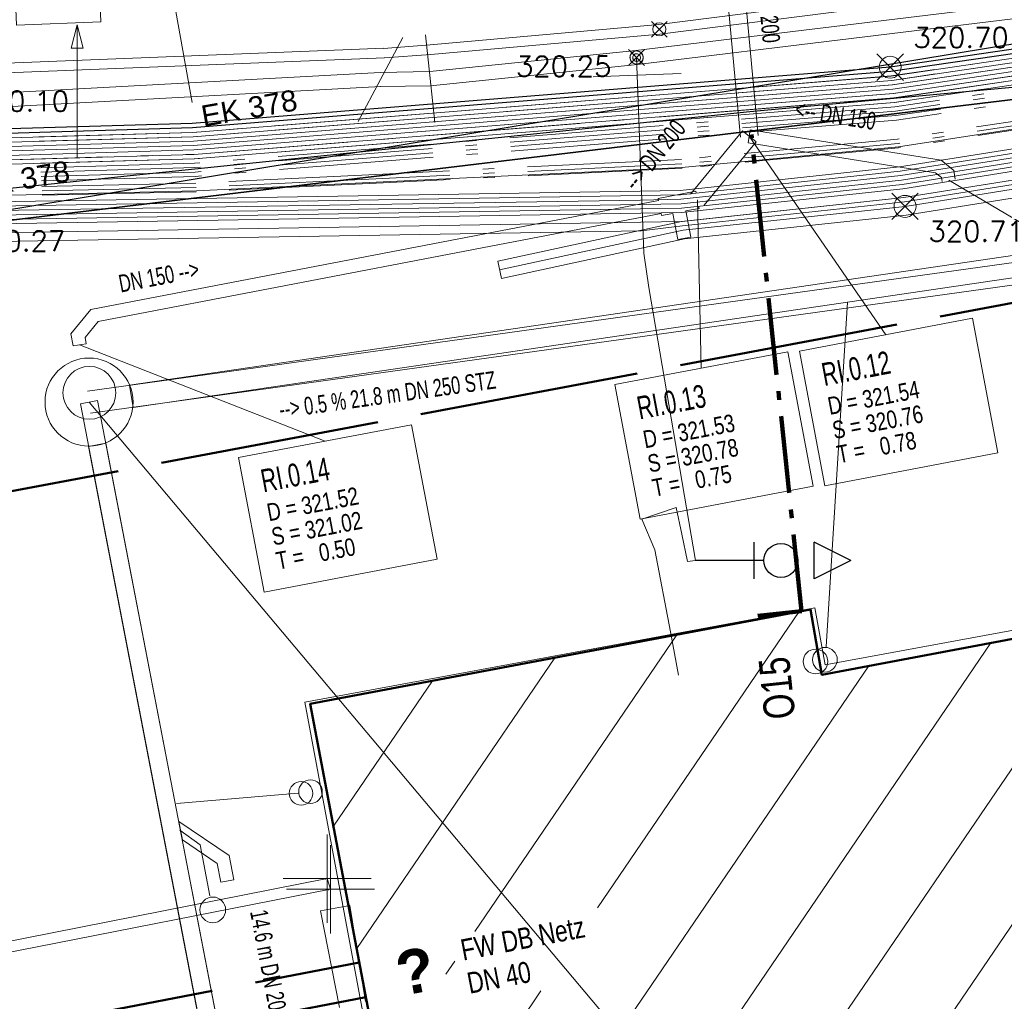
# Model space of a CAD drawing. Extents: x 3503739 to 3504470, y 5375172 to 5375561.
# Tile 124 of 142: x 3504243 to 3504254, y 5375382 to 5375393. Entities that reach past the tile are written whole.
import ezdxf

# ---------------------------------------------------------------- set-up
doc = ezdxf.new("R2010")
doc.units = 0
doc.header["$MEASUREMENT"] = 0
for name, pattern in [('2', [3.4, 1.2, -0.5, 1.2, -0.5]), ('202', [2.64, 1.75, -0.38, 0.13, -0.38]), ('4', [6, 2.5, -0.5, 2.5, -0.5]), ('97', [1.31251, 0.87501, -0.1875, 0.0625, -0.1875])]:
    doc.linetypes.add(name, pattern=pattern)
for name, color, linetype in [('$_LISY_$_TMP', 7, 'Continuous'), ('1WB_LICHT_KSR', 7, 'Continuous'), ('4WB_BESTAND_1_BA', 7, 'Continuous'), ('4WB_DB-KANAL', 7, 'Continuous'), ('4WB_G_LEITUNG', 7, 'Continuous'), ('4WB_KANALDECKEL', 7, 'Continuous'), ('4WB_WV__BERGANG', 7, 'Continuous'), ('4WB_WV_ABZWEIG', 7, 'Continuous'), ('4WB_WV_ARMATUR', 7, 'Continuous'), ('4WB_WV_HYDRANT', 7, 'Continuous'), ('4WB_WV_LEITUNG', 7, 'Continuous'), ('68_BL_KANALPKT', 7, 'Continuous'), ('_4WP_DB_KAB_ABBR', 7, 'Continuous'), ('_4WP_FW_PLANUN', 7, 'Continuous'), ('_4WP_KANALISATIO', 7, 'Continuous'), ('_4WP_KANCAD', 7, 'Continuous'), ('_4WP_KANCAD-T', 7, 'Continuous'), ('_4WP_NEUEGRENZE', 7, 'Continuous'), ('_4WP_SCHNITTF_HR', 7, 'Continuous'), ('_4WP_STADT_SCHAD', 7, 'Continuous'), ('_4WP_STADT_SCHAS', 7, 'Continuous'), ('K_FLURSTUECKE', 7, 'Continuous'), ('K_GEBAEUDE', 7, 'Continuous'), ('PUNKTHOEHENATTDEF', 7, 'Continuous'), ('PUNKTNUMMERNATTDEF', 7, 'Continuous'), ('PUNKTSPEZIFIKATION', 7, 'Continuous'), ('V_ENTWR', 7, 'Continuous'), ('V_FAHRBAHNRAND', 7, 'Continuous'), ('V_GEB_UDE', 7, 'Continuous'), ('V_TREPPE', 7, 'Continuous'), ('X_BHM_FALLROHR', 7, 'Continuous')]:
    doc.layers.add(name, color=color, linetype=linetype)
doc.styles.add('156', font='TXT', dxfattribs={"width": 0.7, "height": 0.2})
doc.styles.add('161', font='TXT', dxfattribs={"width": 0.7, "height": 0.2})
doc.styles.add('162', font='TXT', dxfattribs={"width": 0.7, "height": 0.26})
doc.styles.add('163', font='TXT', dxfattribs={"width": 0.8, "height": 0.2})
doc.styles.add('169', font='TXT', dxfattribs={"width": 0.7, "height": 0.2})
doc.styles.add('349', font='ROMANS', dxfattribs={"height": 0.23})
doc.styles.add('436', font='ARIAL.TTF', dxfattribs={"height": 0.24})
doc.styles.add('439', font='TXT', dxfattribs={"width": 0.8, "height": 0.35})
doc.styles.add('457', font='TXT', dxfattribs={"width": 0.8, "height": 0.24})
doc.styles.add('459', font='ARIALBD.TTF', dxfattribs={"height": 0.5})
doc.styles.add('524', font='ROMANS', dxfattribs={"height": 0.23})

# ---------------------------------------------------------------- blocks, each defined once
blk = doc.blocks.new('_X49')
at = {"color": 252, "linetype": 'Continuous', "lineweight": 20}
for p, q in [((4.695, 0.882), (-1.912, -8.818)), ((-0.258, 0.716), (-2.549, -2.647)), ((3.308, 0.622), (-3.303, -9.084)), ((-1.646, 0.454), (-3.941, -2.915)), ((1.92, 0.361), (-4.229, -8.667)), ((-3.034, 0.193), (-5.283, -3.109)), ((0.533, 0.1), (-4.492, -7.277)), ((-4.422, -0.069), (-5.546, -1.719)), ((-5.81, -0.33), (-5.81, -0.33)), ((-4.17, -3.252), (-4.272, -3.401)), ((-3.19, -3.59), (-4.756, -5.888))]:
    blk.add_line(p, q, dxfattribs=at)
blk = doc.blocks.new('PUNKT')
blk.add_point((0, 0))
at = {"layer": 'PUNKTHOEHENATTDEF', "linetype": 'Continuous', "flags": 1}
blk.add_attdef('PUNKTHOEHE', (1, -0.5), '', height=0.8, dxfattribs=at)
at = {"layer": 'PUNKTNUMMERNATTDEF', "linetype": 'Continuous', "flags": 1}
blk.add_attdef('PUNKTNUMMER', (1, 0.5), '', height=0.8, dxfattribs=at)
at = {"layer": 'PUNKTSPEZIFIKATION', "linetype": 'Continuous', "flags": 1}
blk.add_attdef('PUNKTSPEZIFIKATION', (1, -1.5), '', height=0.8, dxfattribs=at)
blk = doc.blocks.new('2024')
at = {"color": 42, "linetype": 'Continuous', "lineweight": 9}
for p, q in [((0.000302, 0.999644), (0.000302, -1.000356)), ((-0.999698, -0.000356), (1.000302, -0.000356))]:
    blk.add_line(p, q, dxfattribs=at)
blk = doc.blocks.new('0117E_SWX1')
at = {"color": 4, "linetype": 'Continuous', "lineweight": 13}
for points in [[(0, -1, -1), (0, 1)], [(-0.583333, 0, -1), (0.583333, 0)], [(0.583333, 0, -1), (-0.583333, 0)], [(0, 1, -1), (0, -1)]]:
    blk.add_lwpolyline(points, format="xyb", dxfattribs=at)
blk = doc.blocks.new('M_ARMATUR_SCHIEB')
at = {"color": 4, "linetype": 'Continuous', "lineweight": 20}
blk.add_lwpolyline([(0, 1), (0, 0), (0, -1)], dxfattribs=at)
blk = doc.blocks.new('FS_UEBERGANG')
at = {"color": 4, "linetype": 'Continuous', "lineweight": 13}
blk.add_line((-0.577329, -1), (0.577329, 1), dxfattribs=at)
blk = doc.blocks.new('KA_00100')
at = {"color": 4, "linetype": 'Continuous', "lineweight": 30}
for p, q in [((-0.00016, 2.641308), (-0.691349, 1.258928)), ((-0.00016, 2.641308), (0.691031, 1.258928)), ((0.691031, 1.258928), (-0.691349, 1.258928)), ((0, -0.64183), (0.000103, -3.234093)), ((0.691187, -1.015347), (-0.691135, -1.015347))]:
    blk.add_line(p, q, dxfattribs=at)
blk.add_circle((0, 0), 0.641978, dxfattribs=at)
blk = doc.blocks.new('ALG_00093')
at = {"color": 1, "linetype": 'Continuous', "lineweight": 9}
blk.add_lwpolyline([(0, 0), (0.3773, 0.09625), (0.3773, -0.09625), (0, 0)], dxfattribs=at)

msp = doc.modelspace()

# ---------------------------------------------------------------- linework, layer by layer
at = {"layer": '1WB_LICHT_KSR', "color": 190, "linetype": 'Continuous', "lineweight": 30}
for points in [[(3504304.637, 5375403.997), (3504302.587, 5375401.536), (3504301.963, 5375401.278), (3504296.712, 5375400.359), (3504295.865, 5375400.127), (3504292.059, 5375399.648), (3504289.935, 5375399.238), (3504279.759, 5375397.228), (3504271.495, 5375395.728), (3504269.382, 5375395.369), (3504266.926, 5375394.951), (3504264.844, 5375394.598), (3504256.651, 5375393.148), (3504255.841, 5375393.03), (3504252.733, 5375392.577), (3504244.802, 5375391.937), (3504242.074, 5375391.857), (3504235.243, 5375391.457), (3504230.558, 5375390.858), (3504221.932, 5375389.228), (3504217.18, 5375388.497), (3504211.489, 5375387.698), (3504204.101, 5375386.588)], [(3504304.714, 5375403.933), (3504302.648, 5375401.453), (3504301.991, 5375401.181), (3504296.729, 5375400.26), (3504295.859, 5375400.176), (3504292.051, 5375399.697), (3504289.925, 5375399.287), (3504279.75, 5375397.277), (3504271.486, 5375395.777), (3504264.835, 5375394.647), (3504256.642, 5375393.197), (3504252.727, 5375392.627), (3504244.799, 5375391.987), (3504242.072, 5375391.907), (3504235.238, 5375391.507), (3504230.55, 5375390.907), (3504221.923, 5375389.277), (3504217.173, 5375388.547), (3504211.482, 5375387.747), (3504204.093, 5375386.637)]]:
    msp.add_lwpolyline(points, dxfattribs=at)
at = {"layer": '4WB_BESTAND_1_BA', "color": 7, "linetype": 'Continuous', "lineweight": 9}
for p, q in [((3504252.877, 5375392.777), (3504252.577, 5375392.477)), ((3504252.877, 5375392.477), (3504252.577, 5375392.777)), ((3504253.046, 5375391.197), (3504252.746, 5375390.897)), ((3504253.046, 5375390.897), (3504252.746, 5375391.197))]:
    msp.add_line(p, q, dxfattribs=at)
at = {"layer": '4WB_BESTAND_1_BA', "color": 250, "linetype": '202', "lineweight": 20}
for points in [[(3504204.149, 5375386.294), (3504211.531, 5375387.404), (3504217.222, 5375388.197), (3504221.986, 5375388.934), (3504230.606, 5375390.564), (3504235.273, 5375391.157), (3504242.086, 5375391.557), (3504244.82, 5375391.637), (3504252.769, 5375392.277), (3504255.883, 5375392.736), (3504256.705, 5375392.854), (3504264.898, 5375394.304), (3504271.542, 5375395.434), (3504279.82, 5375396.934), (3504289.391, 5375398.825), (3504289.629, 5375398.974), (3504289.737, 5375399.359), (3504289.738, 5375399.59), (3504289.536, 5375400.91), (3504289.749, 5375401.671), (3504289.917, 5375401.907), (3504289.996, 5375402.236), (3504289.827, 5375404.581)], [(3504289.927, 5375404.589), (3504290.097, 5375402.231), (3504290.01, 5375401.865), (3504289.84, 5375401.627), (3504289.638, 5375400.904), (3504289.837, 5375399.605), (3504289.837, 5375399.345), (3504289.725, 5375398.946), (3504289.42, 5375398.678), (3504279.85, 5375396.787), (3504271.566, 5375395.287), (3504264.925, 5375394.157), (3504256.732, 5375392.707), (3504255.904, 5375392.589), (3504252.787, 5375392.127), (3504244.829, 5375391.487), (3504242.092, 5375391.407), (3504235.288, 5375391.007), (3504230.63, 5375390.417), (3504222.013, 5375388.787), (3504217.243, 5375388.047), (3504211.552, 5375387.257), (3504204.173, 5375386.147)], [(3504304.904, 5375403.773), (3504302.803, 5375401.247), (3504302.061, 5375400.941), (3504296.286, 5375399.929), (3504290.005, 5375398.895), (3504279.83, 5375396.885), (3504271.55, 5375395.385), (3504264.907, 5375394.255), (3504256.714, 5375392.805), (3504255.89, 5375392.687), (3504252.775, 5375392.227), (3504244.823, 5375391.587), (3504242.088, 5375391.507), (3504235.278, 5375391.107), (3504230.614, 5375390.515), (3504221.995, 5375388.885), (3504217.229, 5375388.147), (3504211.538, 5375387.355), (3504204.157, 5375386.245)], [(3504304.942, 5375403.741), (3504302.834, 5375401.206), (3504302.075, 5375400.893), (3504296.295, 5375399.88), (3504290.015, 5375398.846), (3504279.84, 5375396.836), (3504271.558, 5375395.336), (3504264.916, 5375394.206), (3504256.723, 5375392.756), (3504255.897, 5375392.638), (3504252.781, 5375392.177), (3504244.826, 5375391.537), (3504242.09, 5375391.457), (3504235.283, 5375391.057), (3504230.622, 5375390.466), (3504222.004, 5375388.836), (3504217.236, 5375388.097), (3504211.545, 5375387.306), (3504204.165, 5375386.196)], [(3504305.018, 5375403.677), (3504302.896, 5375401.124), (3504302.103, 5375400.797), (3504296.313, 5375399.782), (3504290.035, 5375398.748), (3504279.86, 5375396.738), (3504271.574, 5375395.238), (3504264.934, 5375394.108), (3504256.741, 5375392.658), (3504255.911, 5375392.54), (3504252.793, 5375392.077), (3504244.832, 5375391.437), (3504242.094, 5375391.357), (3504235.293, 5375390.957), (3504230.638, 5375390.368), (3504222.022, 5375388.738), (3504217.25, 5375387.997), (3504211.559, 5375387.208), (3504204.181, 5375386.098)], [(3504305.056, 5375403.645), (3504302.927, 5375401.083), (3504302.117, 5375400.749), (3504296.322, 5375399.733), (3504290.045, 5375398.699), (3504279.87, 5375396.689), (3504271.582, 5375395.189), (3504264.943, 5375394.059), (3504256.75, 5375392.609), (3504255.918, 5375392.491), (3504252.799, 5375392.027), (3504244.835, 5375391.387), (3504242.096, 5375391.307), (3504235.298, 5375390.907), (3504230.646, 5375390.319), (3504222.031, 5375388.689), (3504217.257, 5375387.947), (3504211.566, 5375387.159), (3504204.189, 5375386.049)], [(3504305.17, 5375403.549), (3504303.02, 5375400.96), (3504302.159, 5375400.605), (3504296.349, 5375399.586), (3504290.183, 5375398.518), (3504290, 5375398.492), (3504279.474, 5375396.306), (3504271.63, 5375394.91), (3504266.148, 5375393.983), (3504264.986, 5375393.783), (3504256.79, 5375392.349), (3504255.446, 5375392.165), (3504252.816, 5375391.761), (3504250.36, 5375391.53), (3504246.965, 5375391.364), (3504244.842, 5375391.262), (3504242.1, 5375391.2), (3504240.152, 5375391.051), (3504235.329, 5375390.652), (3504230.611, 5375390.04), (3504222.051, 5375388.434), (3504217.298, 5375387.701), (3504211.553, 5375386.904), (3504203.631, 5375385.667)], [(3504289.945, 5375399.189), (3504279.77, 5375397.179), (3504271.502, 5375395.679), (3504264.853, 5375394.549), (3504256.66, 5375393.099), (3504255.848, 5375392.981), (3504252.739, 5375392.527), (3504244.805, 5375391.887), (3504242.076, 5375391.807), (3504235.248, 5375391.407), (3504230.566, 5375390.809), (3504221.941, 5375389.179), (3504217.187, 5375388.447), (3504211.496, 5375387.649), (3504204.109, 5375386.539)], [(3504289.955, 5375399.14), (3504279.78, 5375397.13), (3504271.51, 5375395.63), (3504264.862, 5375394.5), (3504256.669, 5375393.05), (3504255.855, 5375392.932), (3504252.745, 5375392.477), (3504244.808, 5375391.837), (3504242.078, 5375391.757), (3504235.253, 5375391.357), (3504230.574, 5375390.76), (3504221.95, 5375389.13), (3504217.194, 5375388.397), (3504211.503, 5375387.6), (3504204.117, 5375386.49)], [(3504279.465, 5375396.355), (3504271.621, 5375394.959), (3504266.14, 5375394.032), (3504264.977, 5375393.832), (3504256.781, 5375392.398), (3504255.438, 5375392.214), (3504252.81, 5375391.811), (3504250.356, 5375391.58), (3504246.963, 5375391.414), (3504244.84, 5375391.312), (3504242.098, 5375391.25), (3504240.148, 5375391.101), (3504235.324, 5375390.702), (3504230.603, 5375390.089), (3504222.042, 5375388.483), (3504221.738, 5375388.437), (3504217.291, 5375387.751), (3504211.545, 5375386.954), (3504203.624, 5375385.716)], [(3504279.483, 5375396.257), (3504271.639, 5375394.861), (3504266.156, 5375393.934), (3504264.995, 5375393.734), (3504256.799, 5375392.3), (3504255.454, 5375392.116), (3504252.822, 5375391.711), (3504250.364, 5375391.48), (3504246.967, 5375391.314), (3504244.844, 5375391.212), (3504242.102, 5375391.15), (3504240.156, 5375391.001), (3504235.334, 5375390.602), (3504230.619, 5375389.991), (3504222.06, 5375388.385), (3504221.753, 5375388.338), (3504217.305, 5375387.652), (3504211.56, 5375386.855), (3504203.637, 5375385.617)]]:
    msp.add_lwpolyline(points, dxfattribs=at)
at = {"layer": '4WB_BESTAND_1_BA', "color": 116, "linetype": 'Continuous', "lineweight": 9}
for points in [[(3504204.109, 5375386.54), (3504211.496, 5375387.65), (3504217.186, 5375388.446), (3504221.942, 5375389.18), (3504230.566, 5375390.81), (3504235.249, 5375391.407), (3504242.076, 5375391.807), (3504244.806, 5375391.887), (3504252.74, 5375392.526), (3504255.848, 5375392.982), (3504256.662, 5375393.1), (3504264.854, 5375394.55), (3504271.501, 5375395.679), (3504279.771, 5375397.179), (3504289.947, 5375399.189), (3504296.233, 5375400.224), (3504301.977, 5375401.23), (3504302.618, 5375401.495), (3504304.675, 5375403.965)], [(3504204.117, 5375386.491), (3504211.503, 5375387.601), (3504217.193, 5375388.396), (3504221.951, 5375389.131), (3504230.574, 5375390.761), (3504235.254, 5375391.357), (3504242.078, 5375391.757), (3504244.809, 5375391.837), (3504252.746, 5375392.476), (3504255.855, 5375392.933), (3504256.671, 5375393.051), (3504264.863, 5375394.501), (3504271.509, 5375395.63), (3504279.781, 5375397.13), (3504289.957, 5375399.14), (3504296.242, 5375400.175), (3504301.991, 5375401.182), (3504302.649, 5375401.454), (3504304.713, 5375403.933)], [(3504204.125, 5375386.442), (3504211.51, 5375387.552), (3504217.2, 5375388.346), (3504221.96, 5375389.082), (3504230.582, 5375390.712), (3504235.259, 5375391.307), (3504242.08, 5375391.707), (3504244.812, 5375391.787), (3504252.752, 5375392.426), (3504255.862, 5375392.884), (3504256.68, 5375393.002), (3504264.872, 5375394.452), (3504271.517, 5375395.581), (3504279.791, 5375397.081), (3504289.967, 5375399.091), (3504296.251, 5375400.126), (3504302.005, 5375401.134), (3504302.68, 5375401.413), (3504304.751, 5375403.901)], [(3504304.829, 5375403.837), (3504302.74, 5375401.329), (3504302.033, 5375401.036), (3504296.267, 5375400.026), (3504289.983, 5375398.993), (3504279.809, 5375396.983), (3504271.535, 5375395.483), (3504264.888, 5375394.352), (3504256.694, 5375392.902), (3504255.876, 5375392.784), (3504252.762, 5375392.328), (3504244.816, 5375391.687), (3504242.084, 5375391.607), (3504235.267, 5375391.207), (3504230.598, 5375390.612), (3504221.976, 5375388.982), (3504217.216, 5375388.248), (3504211.524, 5375387.452), (3504204.141, 5375386.342)], [(3504304.867, 5375403.805), (3504302.771, 5375401.288), (3504302.047, 5375400.988), (3504296.276, 5375399.977), (3504289.993, 5375398.944), (3504279.819, 5375396.934), (3504271.543, 5375395.434), (3504264.897, 5375394.303), (3504256.703, 5375392.853), (3504255.883, 5375392.735), (3504252.768, 5375392.278), (3504244.819, 5375391.637), (3504242.086, 5375391.557), (3504235.272, 5375391.157), (3504230.606, 5375390.563), (3504221.985, 5375388.933), (3504217.223, 5375388.198), (3504211.531, 5375387.403), (3504204.149, 5375386.293)], [(3504304.905, 5375403.773), (3504302.802, 5375401.247), (3504302.061, 5375400.94), (3504296.285, 5375399.928), (3504290.003, 5375398.895), (3504279.829, 5375396.885), (3504271.551, 5375395.385), (3504264.906, 5375394.254), (3504256.712, 5375392.804), (3504255.89, 5375392.686), (3504252.774, 5375392.228), (3504244.822, 5375391.587), (3504242.088, 5375391.507), (3504235.277, 5375391.107), (3504230.614, 5375390.514), (3504221.994, 5375388.884), (3504217.23, 5375388.148), (3504211.538, 5375387.354), (3504204.157, 5375386.244)], [(3504304.184, 5375399.98), (3504303.52, 5375399.632), (3504296.505, 5375398.289), (3504291.932, 5375397.389), (3504290.122, 5375397.129), (3504279.257, 5375395.409), (3504272.349, 5375394.238), (3504266.279, 5375393.218), (3504256.168, 5375391.468), (3504252.909, 5375390.948), (3504250.39, 5375390.678), (3504248.311, 5375390.229), (3504248.269, 5375390.425), (3504250.358, 5375390.876), (3504252.883, 5375391.146), (3504256.136, 5375391.666), (3504266.245, 5375393.416), (3504272.315, 5375394.436), (3504279.225, 5375395.607), (3504290.092, 5375397.327), (3504291.898, 5375397.587), (3504296.467, 5375398.485), (3504303.454, 5375399.822), (3504304.048, 5375400.134)]]:
    msp.add_lwpolyline(points, dxfattribs=at)
at = {"layer": '4WB_BESTAND_1_BA', "color": 251, "linetype": 'Continuous', "lineweight": 9}
for points in [[(3504304.752, 5375403.901), (3504302.679, 5375401.412), (3504302.005, 5375401.133), (3504296.25, 5375400.125), (3504289.965, 5375399.091), (3504279.79, 5375397.081), (3504271.518, 5375395.581), (3504264.871, 5375394.451), (3504256.678, 5375393.001), (3504255.862, 5375392.883), (3504252.751, 5375392.427), (3504244.811, 5375391.787), (3504242.08, 5375391.707), (3504235.258, 5375391.307), (3504230.582, 5375390.711), (3504221.959, 5375389.081), (3504217.201, 5375388.347), (3504211.51, 5375387.551), (3504204.125, 5375386.441)], [(3504304.79, 5375403.869), (3504302.71, 5375401.371), (3504302.019, 5375401.085), (3504296.259, 5375400.076), (3504289.975, 5375399.042), (3504279.8, 5375397.032), (3504271.526, 5375395.532), (3504264.88, 5375394.402), (3504256.687, 5375392.952), (3504255.869, 5375392.834), (3504252.757, 5375392.377), (3504244.814, 5375391.737), (3504242.082, 5375391.657), (3504235.263, 5375391.257), (3504230.59, 5375390.662), (3504221.968, 5375389.032), (3504217.208, 5375388.297), (3504211.517, 5375387.502), (3504204.133, 5375386.392)], [(3504204.141, 5375386.343), (3504211.524, 5375387.453), (3504217.215, 5375388.247), (3504221.977, 5375388.983), (3504230.598, 5375390.613), (3504235.268, 5375391.207), (3504242.084, 5375391.607), (3504244.817, 5375391.687), (3504252.763, 5375392.327), (3504255.876, 5375392.785), (3504256.696, 5375392.903), (3504264.889, 5375394.353), (3504271.534, 5375395.483), (3504279.81, 5375396.983), (3504289.985, 5375398.993), (3504296.268, 5375400.027), (3504302.033, 5375401.037), (3504302.741, 5375401.33), (3504304.828, 5375403.837)], [(3504304.116, 5375400.057), (3504303.487, 5375399.727), (3504296.486, 5375398.387), (3504291.915, 5375397.488), (3504290.107, 5375397.228), (3504279.241, 5375395.508), (3504272.332, 5375394.337), (3504266.262, 5375393.317), (3504256.152, 5375391.567), (3504252.896, 5375391.047), (3504250.374, 5375390.777), (3504248.29, 5375390.327)]]:
    msp.add_lwpolyline(points, dxfattribs=at)
at = {"layer": '4WB_BESTAND_1_BA', "color": 7, "linetype": 'Continuous', "lineweight": 9}
for points in [[(3504305.52, 5375403.082), (3504303.708, 5375400.525), (3504303.144, 5375399.713), (3504296.478, 5375398.436), (3504291.909, 5375397.537), (3504290.1, 5375397.277), (3504279.233, 5375395.557), (3504272.324, 5375394.386), (3504266.254, 5375393.366), (3504256.143, 5375391.616), (3504255.549, 5375391.521), (3504252.889, 5375391.097), (3504250.369, 5375390.827), (3504249.897, 5375390.769), (3504241.898, 5375390.637), (3504235.849, 5375390.007), (3504230.647, 5375389.317), (3504222.152, 5375387.737), (3504217.401, 5375387.007), (3504211.61, 5375386.207), (3504204.326, 5375384.997)], [(3504305.187, 5375402.786), (3504303.626, 5375400.583), (3504303.031, 5375399.742), (3504296.468, 5375398.485), (3504291.901, 5375397.586), (3504290.093, 5375397.326), (3504279.225, 5375395.606), (3504272.316, 5375394.435), (3504266.246, 5375393.415), (3504256.134, 5375391.665), (3504255.541, 5375391.57), (3504252.882, 5375391.147), (3504250.364, 5375390.877), (3504249.895, 5375390.869), (3504241.892, 5375390.737), (3504235.837, 5375390.106), (3504230.631, 5375389.416), (3504222.134, 5375387.835), (3504217.387, 5375387.106), (3504211.595, 5375386.306), (3504204.305, 5375385.095)], [(3504199.491, 5375383.728), (3504199.697, 5375383.753), (3504201.322, 5375384), (3504201.83, 5375384.186), (3504202.9, 5375385.011), (3504203.51, 5375385.326), (3504204.249, 5375385.439), (3504211.54, 5375386.65), (3504217.338, 5375387.455), (3504222.071, 5375388.178), (3504230.575, 5375389.76), (3504235.795, 5375390.455), (3504241.871, 5375391.087), (3504249.888, 5375391.219), (3504250.343, 5375391.227), (3504252.834, 5375391.496), (3504255.485, 5375391.914), (3504256.072, 5375392.009), (3504266.189, 5375393.759), (3504272.259, 5375394.779), (3504278.59, 5375395.87), (3504290.084, 5375397.802), (3504290.103, 5375397.804)], [(3504290.109, 5375397.754), (3504290.091, 5375397.752), (3504278.598, 5375395.821), (3504272.267, 5375394.73), (3504266.197, 5375393.71), (3504256.081, 5375391.96), (3504255.493, 5375391.865), (3504252.841, 5375391.446), (3504250.346, 5375391.177), (3504249.889, 5375391.169), (3504241.874, 5375391.037), (3504235.801, 5375390.405), (3504230.583, 5375389.711), (3504222.08, 5375388.129), (3504217.345, 5375387.405), (3504211.548, 5375386.601), (3504204.257, 5375385.39), (3504203.526, 5375385.278), (3504202.927, 5375384.969), (3504201.854, 5375384.142), (3504201.335, 5375383.951), (3504199.704, 5375383.703), (3504199.497, 5375383.678)], [(3504199.503, 5375383.628), (3504199.711, 5375383.653), (3504201.348, 5375383.902), (3504201.878, 5375384.098), (3504202.954, 5375384.927), (3504203.542, 5375385.23), (3504204.265, 5375385.341), (3504211.556, 5375386.552), (3504217.352, 5375387.355), (3504222.089, 5375388.08), (3504230.591, 5375389.662), (3504235.807, 5375390.355), (3504241.877, 5375390.987), (3504249.89, 5375391.119), (3504250.349, 5375391.127), (3504252.848, 5375391.396), (3504255.501, 5375391.816), (3504256.09, 5375391.911), (3504266.205, 5375393.661), (3504272.275, 5375394.681), (3504278.606, 5375395.772), (3504290.098, 5375397.702), (3504290.115, 5375397.704)], [(3504199.509, 5375383.578), (3504199.718, 5375383.603), (3504201.361, 5375383.853), (3504201.903, 5375384.054), (3504202.981, 5375384.885), (3504203.558, 5375385.182), (3504204.273, 5375385.292), (3504211.564, 5375386.503), (3504217.359, 5375387.305), (3504222.098, 5375388.031), (3504230.599, 5375389.613), (3504235.813, 5375390.305), (3504241.88, 5375390.937), (3504249.891, 5375391.069), (3504250.352, 5375391.077), (3504252.855, 5375391.346), (3504255.509, 5375391.767), (3504256.099, 5375391.862), (3504266.213, 5375393.612), (3504272.283, 5375394.632), (3504278.614, 5375395.723), (3504290.105, 5375397.652), (3504290.121, 5375397.654)], [(3504290.127, 5375397.604), (3504290.112, 5375397.603), (3504278.622, 5375395.674), (3504272.291, 5375394.583), (3504266.221, 5375393.563), (3504256.108, 5375391.813), (3504255.517, 5375391.718), (3504252.862, 5375391.296), (3504250.355, 5375391.027), (3504249.892, 5375391.019), (3504241.883, 5375390.887), (3504235.819, 5375390.255), (3504230.607, 5375389.564), (3504222.107, 5375387.982), (3504217.366, 5375387.255), (3504211.572, 5375386.454), (3504204.281, 5375385.243), (3504203.574, 5375385.134), (3504203.008, 5375384.843), (3504201.928, 5375384.01), (3504201.374, 5375383.804), (3504199.725, 5375383.553), (3504199.515, 5375383.528)], [(3504290.13, 5375397.554), (3504290.118, 5375397.553), (3504278.63, 5375395.625), (3504272.299, 5375394.534), (3504266.229, 5375393.514), (3504256.117, 5375391.764), (3504255.525, 5375391.669), (3504252.869, 5375391.246), (3504250.358, 5375390.977), (3504249.893, 5375390.969), (3504241.886, 5375390.837), (3504235.825, 5375390.205), (3504230.615, 5375389.515), (3504222.116, 5375387.933), (3504217.373, 5375387.205), (3504211.58, 5375386.405), (3504204.289, 5375385.194), (3504203.59, 5375385.086), (3504203.035, 5375384.801), (3504201.953, 5375383.966), (3504201.387, 5375383.755), (3504199.732, 5375383.503), (3504199.521, 5375383.478)]]:
    msp.add_lwpolyline(points, dxfattribs=at)
at = {"layer": '4WB_BESTAND_1_BA', "color": 35, "linetype": 'Continuous', "lineweight": 9}
msp.add_lwpolyline([(3504279.481, 5375396.266), (3504271.636, 5375394.87), (3504266.153, 5375393.943), (3504264.992, 5375393.743), (3504256.797, 5375392.31), (3504255.453, 5375392.126), (3504252.82, 5375391.721), (3504250.362, 5375391.49), (3504246.967, 5375391.324), (3504244.845, 5375391.222), (3504242.102, 5375391.16), (3504240.156, 5375391.011), (3504235.333, 5375390.612), (3504230.617, 5375390.001), (3504222.057, 5375388.394), (3504221.751, 5375388.348), (3504217.304, 5375387.662), (3504211.559, 5375386.865), (3504203.637, 5375385.627)], dxfattribs=at)
at = {"layer": '4WB_BESTAND_1_BA', "color": 7, "linetype": 'Continuous', "lineweight": 9}
for centre in [(3504252.727, 5375392.627), (3504252.896, 5375391.047)]:
    msp.add_circle(centre, 0.125, dxfattribs=at)
at = {"layer": '4WB_DB-KANAL', "color": 7, "linetype": 'Continuous', "lineweight": 20}
for p, q in [((3504244.085, 5375389.017), (3504264.635, 5375392.035)), ((3504244.126, 5375388.765), (3504264.66, 5375391.785)), ((3504251.998, 5375386.045), (3504252.244, 5375389.959)), ((3504243.62, 5375388.322), (3504246.197, 5375374.942)), ((3504243.816, 5375388.36), (3504246.397, 5375374.975)), ((3504246.003, 5375384.386), (3504244.621, 5375384.269))]:
    msp.add_line(p, q, dxfattribs=at)
at = {"layer": '4WB_DB-KANAL', "color": 7, "linetype": 'Continuous', "lineweight": 9}
for p, q in [((3504244.085, 5375389.017), (3504244.126, 5375388.765)), ((3504243.62, 5375388.322), (3504243.816, 5375388.36))]:
    msp.add_line(p, q, dxfattribs=at)
at = {"layer": '4WB_DB-KANAL', "color": 7, "linetype": 'Continuous', "lineweight": 20}
msp.add_lwpolyline([(3504245, 5375383.22), (3504244.887, 5375383.799), (3504244.658, 5375383.965)], dxfattribs=at)
for centre, radius in [((3504243.626, 5375388.825), 0.5), ((3504251.986, 5375385.9), 0.14), ((3504246.142, 5375384.403), 0.134), ((3504245.032, 5375383.06), 0.146)]:
    msp.add_circle(centre, radius, dxfattribs=at)
at = {"layer": '4WB_G_LEITUNG', "color": 5, "linetype": 'Continuous', "lineweight": 9}
for p, q in [((3504250.195, 5375393.147), (3504250.015, 5375392.967)), ((3504250.195, 5375392.967), (3504250.015, 5375393.147))]:
    msp.add_line(p, q, dxfattribs=at)
at = {"layer": '4WB_G_LEITUNG', "color": 6, "linetype": 'Continuous', "lineweight": 20}
for points in [[(3504324.972, 5375409.211), (3504314.074, 5375407.731), (3504313.048, 5375407.651), (3504306.278, 5375407.24), (3504301.629, 5375402.288), (3504294.509, 5375401.021), (3504291.857, 5375400.44), (3504289.834, 5375400.021), (3504277.978, 5375397.671), (3504273.855, 5375397.081), (3504261.981, 5375394.991), (3504254.646, 5375393.691), (3504250.1, 5375393.111), (3504247.5, 5375392.881), (3504246.972, 5375392.841)], [(3504324.987, 5375409.102), (3504314.085, 5375407.622), (3504313.055, 5375407.542), (3504306.329, 5375407.133), (3504301.684, 5375402.186), (3504294.53, 5375400.913), (3504291.88, 5375400.333), (3504289.856, 5375399.913), (3504277.997, 5375397.562), (3504273.872, 5375396.972), (3504262, 5375394.882), (3504254.663, 5375393.582), (3504250.111, 5375393.002), (3504247.509, 5375392.772), (3504246.981, 5375392.732)], [(3504246.974, 5375392.842), (3504246.699, 5375392.832), (3504242.119, 5375392.652), (3504234.771, 5375392.232), (3504230.382, 5375391.911), (3504223.206, 5375390.27), (3504222.992, 5375390.221), (3504211.033, 5375388.771), (3504204.936, 5375387.641), (3504199.237, 5375386.48), (3504187.555, 5375384.021), (3504175.855, 5375381.951), (3504164.039, 5375379.701), (3504152.23, 5375377.371), (3504140.423, 5375375.161), (3504134.932, 5375373.991), (3504133.701, 5375373.851), (3504132.546, 5375373.671), (3504120.984, 5375371.601), (3504109.253, 5375369.351), (3504103.161, 5375368.172), (3504097.397, 5375368.821), (3504085.494, 5375370.661)], [(3504085.477, 5375370.552), (3504097.382, 5375368.712), (3504103.166, 5375368.061), (3504109.274, 5375369.243), (3504121.004, 5375371.493), (3504132.565, 5375373.562), (3504133.716, 5375373.742), (3504134.949, 5375373.882), (3504140.444, 5375375.053), (3504152.251, 5375377.263), (3504164.06, 5375379.593), (3504175.875, 5375381.843), (3504187.576, 5375383.913), (3504199.26, 5375386.373), (3504204.957, 5375387.533), (3504211.05, 5375388.662), (3504223.011, 5375390.112), (3504223.231, 5375390.163), (3504230.399, 5375391.802), (3504234.778, 5375392.122), (3504242.124, 5375392.542), (3504246.704, 5375392.722), (3504246.978, 5375392.732)]]:
    msp.add_lwpolyline(points, dxfattribs=at)
at = {"layer": '4WB_G_LEITUNG', "color": 5, "linetype": 'Continuous', "lineweight": 9}
msp.add_circle((3504250.105, 5375393.057), 0.075, dxfattribs=at)
at = {"layer": '4WB_KANALDECKEL', "color": 7, "linetype": 'Continuous', "lineweight": 9}
msp.add_circle((3504243.63, 5375388.93), 0.3, dxfattribs=at)
at = {"layer": '4WB_WV_LEITUNG', "color": 5, "linetype": 'Continuous', "lineweight": 9}
for p, q in [((3504249.936, 5375392.827), (3504249.756, 5375392.647)), ((3504249.936, 5375392.647), (3504249.756, 5375392.827))]:
    msp.add_line(p, q, dxfattribs=at)
at = {"layer": '4WB_WV_LEITUNG', "color": 4, "linetype": 'Continuous', "lineweight": 20}
for points in [[(3504325.121, 5375408.326), (3504323.135, 5375408.186), (3504313.67, 5375407.373), (3504312.907, 5375407.306), (3504306.344, 5375406.864), (3504301.887, 5375402.05), (3504294.919, 5375400.725), (3504290.169, 5375399.815), (3504289.942, 5375399.77), (3504278.19, 5375397.416), (3504273.552, 5375396.756), (3504261.722, 5375394.565), (3504254.688, 5375393.406), (3504249.838, 5375392.816), (3504247.497, 5375392.577), (3504246.935, 5375392.567)], [(3504325.132, 5375408.167), (3504323.148, 5375408.027), (3504313.683, 5375407.214), (3504312.92, 5375407.147), (3504306.419, 5375406.709), (3504301.968, 5375401.903), (3504294.949, 5375400.568), (3504290.2, 5375399.658), (3504289.973, 5375399.613), (3504278.217, 5375397.258), (3504273.577, 5375396.598), (3504261.749, 5375394.408), (3504254.711, 5375393.247), (3504249.855, 5375392.657), (3504247.506, 5375392.417), (3504246.938, 5375392.407)], [(3504249.846, 5375392.737), (3504249.853, 5375392.537), (3504249.929, 5375390.517), (3504249.984, 5375390.127), (3504250.515, 5375387.027), (3504250.424, 5375387.014), (3504250.359, 5375387.327), (3504250.297, 5375387.627), (3504249.907, 5375387.497), (3504250.055, 5375387.147), (3504250.23, 5375386.216), (3504250.323, 5375385.724)], [(3504246.932, 5375392.567), (3504242.11, 5375392.307), (3504234.963, 5375391.956), (3504230.461, 5375391.626), (3504223.287, 5375390.015), (3504222.861, 5375389.959), (3504211.316, 5375388.436), (3504205.668, 5375387.415), (3504205.21, 5375387.296), (3504204.664, 5375387.154)], [(3504246.941, 5375392.407), (3504242.119, 5375392.147), (3504234.972, 5375391.797), (3504230.484, 5375391.467), (3504223.315, 5375389.858), (3504222.882, 5375389.8), (3504211.341, 5375388.278), (3504205.703, 5375387.258), (3504205.251, 5375387.141), (3504204.705, 5375386.999)]]:
    msp.add_lwpolyline(points, dxfattribs=at)
at = {"layer": '4WB_WV_LEITUNG', "color": 7, "linetype": 'Continuous', "lineweight": 9}
for points in [[(3504249.855, 5375392.662, -1.003285), (3504249.838, 5375392.811), (3504249.838, 5375392.811, -1.003285), (3504249.855, 5375392.662)], [(3504249.855, 5375392.662, -1.003285), (3504249.838, 5375392.811)], [(3504249.803, 5375392.732, -1.004485), (3504249.89, 5375392.741), (3504249.89, 5375392.741, -1.004485), (3504249.803, 5375392.732)], [(3504249.803, 5375392.732, -1.004485), (3504249.89, 5375392.741)], [(3504249.838, 5375392.811, -1.003285), (3504249.855, 5375392.662)], [(3504249.89, 5375392.741, -1.004485), (3504249.803, 5375392.732)]]:
    msp.add_lwpolyline(points, format="xyb", dxfattribs=at)
at = {"layer": '4WB_WV_LEITUNG', "color": 5, "linetype": 'Continuous', "lineweight": 9}
msp.add_circle((3504249.846, 5375392.737), 0.075, dxfattribs=at)
at = {"layer": '_4WP_DB_KAB_ABBR', "color": 30, "linetype": 'Continuous', "lineweight": 30}
msp.add_lwpolyline([(3504420.495, 5375403.732), (3504413.655, 5375409.988), (3504406.374, 5375416.834), (3504397.001, 5375418.41), (3504393.783, 5375418.578), (3504390.83, 5375418.449), (3504388.983, 5375418.2), (3504379.708, 5375416.47), (3504376.134, 5375415.794), (3504359.728, 5375412.447), (3504332.005, 5375407.355), (3504301.486, 5375401.403), (3504264.232, 5375394.56), (3504239.291, 5375390.439), (3504216.767, 5375386.186), (3504199.66, 5375382.96), (3504171.801, 5375377.8)], dxfattribs=at)
at = {"layer": '_4WP_FW_PLANUN', "color": 40, "linetype": '2', "lineweight": 50}
for points in [[(3504246.695, 5375382.463), (3504242.6, 5375381.675), (3504241.841, 5375385.615), (3504231.23, 5375383.571)], [(3504246.77, 5375382.071), (3504242.283, 5375381.206), (3504241.524, 5375385.146), (3504231.306, 5375383.178)]]:
    msp.add_lwpolyline(points, dxfattribs=at)
at = {"layer": '_4WP_KANALISATIO', "color": 7, "linetype": 'Continuous', "lineweight": 9}
for p, q in [((3504244.686, 5375383.856), (3504244.645, 5375384.064)), ((3504245.272, 5375383.403), (3504245.124, 5375383.374))]:
    msp.add_line(p, q, dxfattribs=at)
at = {"layer": '_4WP_KANALISATIO', "color": 1, "linetype": 'Continuous', "lineweight": 13}
for points in [[(3504244.645, 5375384.064), (3504245.219, 5375383.676), (3504245.272, 5375383.403)], [(3504244.686, 5375383.856), (3504245.083, 5375383.587), (3504245.124, 5375383.374)]]:
    msp.add_lwpolyline(points, dxfattribs=at)
at = {"layer": '_4WP_KANCAD', "color": 1, "linetype": 'Continuous', "lineweight": 13}
for p, q in [((3504250.258, 5375390.967), (3504250.315, 5375390.669)), ((3504250.406, 5375390.995), (3504250.463, 5375390.697))]:
    msp.add_line(p, q, dxfattribs=at)
for points in [[(3504251.226, 5375391.852), (3504251.046, 5375393.808), (3504250.846, 5375393.79), (3504251.026, 5375391.834)], [(3504250.614, 5375391.059), (3504251.203, 5375391.78), (3504251.049, 5375391.906), (3504250.46, 5375391.185)], [(3504253.318, 5375391.33), (3504253.311, 5375391.373), (3504253.311, 5375391.373), (3504253.242, 5375391.429), (3504253.242, 5375391.429), (3504251.114, 5375391.769), (3504251.138, 5375391.917), (3504253.306, 5375391.571), (3504253.306, 5375391.571), (3504253.449, 5375391.453), (3504253.449, 5375391.453), (3504253.466, 5375391.356)], [(3504253.466, 5375391.356), (3504253.449, 5375391.453), (3504253.306, 5375391.571), (3504251.138, 5375391.917)], [(3504253.318, 5375391.33), (3504253.311, 5375391.373), (3504253.242, 5375391.429), (3504251.114, 5375391.769)], [(3504250.523, 5375391.196), (3504250.518, 5375391.22), (3504250.091, 5375391.138), (3504250.095, 5375391.114), (3504243.647, 5375389.877), (3504243.421, 5375389.599), (3504243.445, 5375389.462)], [(3504250.551, 5375391.048), (3504250.556, 5375391.024), (3504250.406, 5375390.995), (3504250.463, 5375390.697), (3504250.315, 5375390.669), (3504250.258, 5375390.967), (3504250.128, 5375390.942), (3504250.124, 5375390.966), (3504243.729, 5375389.739), (3504243.729, 5375389.739), (3504243.581, 5375389.557), (3504243.581, 5375389.557), (3504243.593, 5375389.488), (3504243.445, 5375389.462), (3504243.421, 5375389.599), (3504243.421, 5375389.599), (3504243.647, 5375389.877), (3504243.647, 5375389.877), (3504250.095, 5375391.114), (3504250.091, 5375391.138), (3504250.518, 5375391.22), (3504250.523, 5375391.196)], [(3504250.551, 5375391.048), (3504250.556, 5375391.024), (3504250.406, 5375390.995), (3504250.463, 5375390.697), (3504250.315, 5375390.669), (3504250.258, 5375390.967), (3504250.128, 5375390.942), (3504250.124, 5375390.966), (3504243.729, 5375389.739), (3504243.581, 5375389.557), (3504243.593, 5375389.488)]]:
    msp.add_lwpolyline(points, dxfattribs=at)
at = {"layer": '_4WP_KANCAD', "color": 7, "linetype": 'Continuous', "lineweight": 13}
for points in [[(3504243.643, 5375388.701), (3504264.903, 5375391.652), (3504264.869, 5375391.9), (3504243.609, 5375388.949)], [(3504246.489, 5375374.499), (3504243.724, 5375388.844), (3504243.528, 5375388.806), (3504246.293, 5375374.461)]]:
    msp.add_lwpolyline(points, dxfattribs=at)
at = {"layer": '_4WP_KANCAD-T', "color": 1, "linetype": 'Continuous', "lineweight": 20}
for p, q in [((3504251.126, 5375391.843), (3504252.678, 5375389.59)), ((3504253.392, 5375391.343), (3504255.079, 5375390.353)), ((3504250.537, 5375391.122), (3504250.58, 5375389.21)), ((3504243.519, 5375389.475), (3504246.307, 5375388.382))]:
    msp.add_line(p, q, dxfattribs=at)
at = {"layer": '_4WP_KANCAD-T', "color": 7, "linetype": 'Continuous', "lineweight": 20}
msp.add_line((3504243.626, 5375388.825), (3504250.086, 5375381.149), dxfattribs=at)
at = {"layer": '_4WP_KANCAD-T', "color": 7, "linetype": 'Continuous', "lineweight": 13}
for points in [[(3504251.696, 5375389.403), (3504253.661, 5375389.776), (3504253.95, 5375388.249), (3504251.985, 5375387.876), (3504251.696, 5375389.403)], [(3504249.598, 5375389.023), (3504251.563, 5375389.396), (3504251.852, 5375387.869), (3504249.887, 5375387.496), (3504249.598, 5375389.023)], [(3504245.325, 5375388.195), (3504247.29, 5375388.568), (3504247.579, 5375387.041), (3504245.614, 5375386.668), (3504245.325, 5375388.195)]]:
    msp.add_lwpolyline(points, dxfattribs=at)
at = {"layer": '_4WP_KANCAD-T', "color": 1, "linetype": 'Continuous', "lineweight": 20}
for points in [[(3504251.696, 5375389.403), (3504253.661, 5375389.776), (3504253.95, 5375388.249), (3504251.985, 5375387.876), (3504251.696, 5375389.403)], [(3504249.598, 5375389.023), (3504251.563, 5375389.396), (3504251.852, 5375387.869), (3504249.887, 5375387.496), (3504249.598, 5375389.023)], [(3504245.325, 5375388.195), (3504247.29, 5375388.568), (3504247.579, 5375387.041), (3504245.614, 5375386.668), (3504245.325, 5375388.195)]]:
    msp.add_lwpolyline(points, dxfattribs=at)
at = {"layer": '_4WP_NEUEGRENZE', "color": 7, "linetype": '4', "lineweight": 50}
msp.add_lwpolyline([(3504100.614, 5375362.972), (3504146.062, 5375371.536), (3504145.468, 5375374.709), (3504168.883, 5375379.145), (3504169.469, 5375376.032), (3504232.869, 5375388.699), (3504233.364, 5375386.05), (3504241.5, 5375387.58), (3504267.489, 5375392.467), (3504286.796, 5375396.097), (3504304.757, 5375399.475), (3504315.022, 5375401.405)], dxfattribs=at)
at = {"layer": '_4WP_SCHNITTF_HR', "color": 92, "linetype": '97', "lineweight": 100}
for p, q in [((3504251.72, 5375386.451), (3504251.15, 5375391.862)), ((3504251.222, 5375386.399), (3504251.72, 5375386.451))]:
    msp.add_line(p, q, dxfattribs=at)
at = {"layer": '_4WP_STADT_SCHAD', "color": 1, "linetype": 'Continuous', "lineweight": 13}
msp.add_line((3504243.491, 5375393.107), (3504243.491, 5375391.598), dxfattribs=at)
at = {"layer": '_4WP_STADT_SCHAD', "color": 7, "linetype": 'Continuous', "lineweight": 20}
msp.add_lwpolyline([(3504242.78, 5375393.663), (3504242.802, 5375393.104), (3504243.761, 5375393.141), (3504243.739, 5375393.701), (3504242.78, 5375393.663)], dxfattribs=at)
at = {"layer": '_4WP_STADT_SCHAS', "color": 1, "linetype": 'Continuous', "lineweight": 13}
msp.add_line((3504244.5, 5375393.892), (3504244.797, 5375392.227), dxfattribs=at)
at = {"layer": 'K_FLURSTUECKE', "color": 252, "linetype": 'Continuous', "lineweight": 30}
for p, q in [((3504257.421, 5375392.658), (3504241.009, 5375390.682)), ((3504241.009, 5375390.682), (3504257.421, 5375392.658)), ((3504257.421, 5375392.658), (3504241.009, 5375390.682)), ((3504241.009, 5375390.682), (3504257.421, 5375392.658))]:
    msp.add_line(p, q, dxfattribs=at)
at = {"layer": 'K_GEBAEUDE', "color": 252, "linetype": 'Continuous', "lineweight": 50}
msp.add_lwpolyline([(3504251.95, 5375385.73), (3504260.41, 5375387.32), (3504260.27, 5375388.06), (3504265.87, 5375389.11), (3504267.47, 5375380.25), (3504261.87, 5375379.18), (3504261.73, 5375379.92), (3504253.29, 5375378.3), (3504253.43, 5375377.56), (3504247.83, 5375376.49), (3504246.14, 5375385.4), (3504251.82, 5375386.47), (3504251.95, 5375385.73)], dxfattribs=at)
msp.add_lwpolyline([(3504251.95, 5375385.73), (3504260.41, 5375387.32), (3504260.27, 5375388.06), (3504265.87, 5375389.11), (3504267.47, 5375380.25), (3504261.87, 5375379.18), (3504261.73, 5375379.92), (3504253.29, 5375378.3), (3504253.43, 5375377.56), (3504247.83, 5375376.49), (3504246.14, 5375385.4), (3504251.82, 5375386.47), (3504251.95, 5375385.73)], dxfattribs=at)
at = {"layer": 'V_ENTWR', "color": 250, "linetype": 'Continuous', "lineweight": 9}
for p, q in [((3504239.869, 5375382.143, 321.649), (3504246.331, 5375383.415, 321.686)), ((3504239.869, 5375382.143, 321.649), (3504246.331, 5375383.415, 321.686)), ((3504246.331, 5375383.415, 321.686), (3504246.369, 5375383.294, 321.682)), ((3504246.331, 5375383.415, 321.686), (3504246.369, 5375383.294, 321.682)), ((3504246.369, 5375383.294, 321.682), (3504239.895, 5375382.025, 321.649)), ((3504246.369, 5375383.294, 321.682), (3504239.895, 5375382.025, 321.649))]:
    msp.add_line(p, q, dxfattribs=at)
at = {"layer": 'V_FAHRBAHNRAND', "color": 250, "linetype": 'Continuous', "lineweight": 30}
for p, q in [((3504251.134, 5375392.125, 321.376), (3504256.944, 5375392.664, 321.348)), ((3504251.134, 5375392.125, 321.376), (3504256.944, 5375392.664, 321.348)), ((3504244.02, 5375391.389, 321.388), (3504251.134, 5375392.125, 321.376)), ((3504244.02, 5375391.389, 321.388), (3504251.134, 5375392.125, 321.376)), ((3504240.12, 5375390.982, 321.418), (3504244.02, 5375391.389, 321.388)), ((3504240.12, 5375390.982, 321.418), (3504244.02, 5375391.389, 321.388))]:
    msp.add_line(p, q, dxfattribs=at)
at = {"layer": 'V_GEB_UDE', "color": 250, "linetype": 'Continuous', "lineweight": 9}
for p, q in [((3504251.99, 5375385.842, 321.642), (3504260.207, 5375387.362, 321.661)), ((3504251.99, 5375385.842, 321.642), (3504260.207, 5375387.362, 321.661)), ((3504246.077, 5375385.418, 321.626), (3504251.871, 5375386.489, 321.642)), ((3504246.077, 5375385.418, 321.626), (3504251.871, 5375386.489, 321.642)), ((3504251.99, 5375385.842, 321.642), (3504251.871, 5375386.489, 321.642)), ((3504251.99, 5375385.842, 321.642), (3504251.871, 5375386.489, 321.642)), ((3504247.758, 5375376.457, 322.18), (3504246.077, 5375385.418, 321.626)), ((3504247.758, 5375376.457, 322.18), (3504246.077, 5375385.418, 321.626))]:
    msp.add_line(p, q, dxfattribs=at)
at = {"layer": 'V_TREPPE', "color": 250, "linetype": 'Continuous', "lineweight": 9}
for p, q in [((3504246.257, 5375383.048, 321.715), (3504246.59, 5375383.111, 322.005)), ((3504246.257, 5375383.048, 321.715), (3504246.59, 5375383.111, 322.005)), ((3504246.47, 5375381.952, 321.789), (3504246.257, 5375383.048, 321.715)), ((3504246.47, 5375381.952, 321.789), (3504246.257, 5375383.048, 321.715)), ((3504246.59, 5375383.111, 322.005), (3504246.767, 5375382.02, 322.009)), ((3504246.59, 5375383.111, 322.005), (3504246.767, 5375382.02, 322.009))]:
    msp.add_line(p, q, dxfattribs=at)
at = {"layer": 'X_BHM_FALLROHR', "color": 254, "linetype": 'Continuous', "lineweight": 9}
for centre, radius in [((3504251.879, 5375385.88), 0.14), ((3504246.035, 5375384.383), 0.134)]:
    msp.add_circle(centre, radius, dxfattribs=at)
at = {"layer": 'X_BHM_FALLROHR', "color": 251, "linetype": 'Continuous', "lineweight": 20}
for centre, radius in [((3504251.879, 5375385.88), 0.14), ((3504246.035, 5375384.383), 0.134)]:
    msp.add_circle(centre, radius, dxfattribs=at)

# ---------------------------------------------------------------- block references
at = {"layer": '$_LISY_$_TMP', "color": 7, "xscale": 0.699999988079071, "yscale": 0.699999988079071, "rotation": 270}
msp.add_blockref('ALG_00093', (3504243.491, 5375393.107), dxfattribs=at)
at = {"layer": '4WB_WV__BERGANG', "color": 7, "xscale": 0.4684500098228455, "yscale": 0.4684500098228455, "rotation": 2.05015869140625}
msp.add_blockref('FS_UEBERGANG', (3504246.936, 5375392.487), dxfattribs=at)
at = {"layer": '4WB_WV_ABZWEIG', "color": 7, "xscale": 0.07500000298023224, "yscale": 0.07500000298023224, "rotation": 186.3876571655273}
msp.add_blockref('0117E_SWX1', (3504249.846, 5375392.737), dxfattribs=at)
at = {"layer": '4WB_WV_ARMATUR', "color": 7, "xscale": 0.5, "yscale": 0.5}
for p, rotation in [((3504247.501, 5375392.497), 186.1633438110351), ((3504249.853, 5375392.537), 272.0796295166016)]:
    msp.add_blockref('M_ARMATUR_SCHIEB', p, dxfattribs=dict(at, rotation=rotation))
at = {"layer": '4WB_WV_HYDRANT', "color": 7, "xscale": 0.300000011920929, "yscale": 0.300000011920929, "rotation": 270}
msp.add_blockref('KA_00100', (3504251.486, 5375387.027), dxfattribs=at)
at = {"layer": '68_BL_KANALPKT', "color": 7, "xscale": 0.5, "yscale": 0.5}
for name, p in [('2024', (3504246.331, 5375383.415)), ('2024', (3504246.369, 5375383.294)), ('PUNKT', (3504246.308, 5375383.413)), ('PUNKT', (3504246.347, 5375383.291))]:
    msp.add_blockref(name, p, dxfattribs=at)
at = {"layer": 'K_GEBAEUDE'}
msp.add_blockref('_X49', (3504251.95, 5375385.73), dxfattribs=at)
at = {"layer": 'K_GEBAEUDE', "color": 252}
for p in [(3504251.82, 5375386.47), (3504251.82, 5375386.47), (3504251.95, 5375385.73), (3504251.95, 5375385.73), (3504246.14, 5375385.4)]:
    msp.add_blockref('PUNKT', p, dxfattribs=at)

# ---------------------------------------------------------------- texts
at = {"layer": '4WB_BESTAND_1_BA', "color": 7, "linetype": 'Continuous', "style": '349'}
for s, p in [('320.70', (3504252.99, 5375392.849)), ('320.10', (3504242.314, 5375392.126)), ('320.71', (3504253.162, 5375390.649)), ('320.27', (3504242.271, 5375390.538))]:
    msp.add_text(s, height=0.23, dxfattribs=at).set_placement(p)
at = {"layer": '4WB_WV_LEITUNG', "color": 7, "linetype": 'Continuous', "style": '524'}
msp.add_text('320.25', height=0.23, dxfattribs=at).set_placement((3504248.476, 5375392.523))
at = {"layer": '_4WP_FW_PLANUN', "color": 7, "linetype": 'Continuous', "style": '457', "width": 0.8}
for s, p in [('FW DB Netz', (3504247.876, 5375382.484)), ('DN 40', (3504247.949, 5375382.107))]:
    msp.add_text(s, height=0.24, rotation=10.9008, dxfattribs=at).set_placement(p)
at = {"layer": '_4WP_FW_PLANUN', "color": 1, "linetype": 'Continuous', "style": '459'}
msp.add_text('?', height=0.5, rotation=10.9008, dxfattribs=at).set_placement((3504247.17, 5375382.08))
at = {"layer": '_4WP_KANCAD-T', "color": 1, "linetype": 'Continuous'}
for s, height, rotation, style, width, p in [('<-- DN 200', 0.2, 275.2578, '161', 0.7, (3504251.196, 5375393.812)), ('<-- DN 150', 0.2, 350.9275, '156', 0.7, (3504251.637, 5375392.058)), ('--> DN 200', 0.2, 50.7539, '156', 0.7, (3504249.836, 5375391.21)), ('DN 150 -->', 0.2, 10.8604, '161', 0.7, (3504243.986, 5375390.068)), ('RI.0.12', 0.26, 10.737, '162', 0.7, (3504251.978, 5375389.007)), ('D = 321.54', 0.2, 10.737, '163', 0.8, (3504252.04, 5375388.679)), ('RI.0.13', 0.26, 10.737, '162', 0.7, (3504249.88, 5375388.627)), ('S = 320.76', 0.2, 10.737, '163', 0.8, (3504252.092, 5375388.404)), ('D = 321.53', 0.2, 10.737, '163', 0.8, (3504249.942, 5375388.299)), ('S = 320.78', 0.2, 10.737, '163', 0.8, (3504249.994, 5375388.024)), ('T =   0.78', 0.2, 10.737, '163', 0.8, (3504252.144, 5375388.129)), ('RI.0.14', 0.26, 10.737, '162', 0.7, (3504245.607, 5375387.799)), ('T =   0.75', 0.2, 10.737, '163', 0.8, (3504250.046, 5375387.749)), ('D = 321.52', 0.2, 10.737, '163', 0.8, (3504245.669, 5375387.471)), ('S = 321.02', 0.2, 10.737, '163', 0.8, (3504245.721, 5375387.196)), ('T =   0.50', 0.2, 10.737, '163', 0.8, (3504245.773, 5375386.921))]:
    msp.add_text(s, height=height, rotation=rotation, dxfattribs=dict(at, style=style, width=width)).set_placement(p)
at = {"layer": '_4WP_KANCAD-T', "color": 7, "linetype": 'Continuous', "style": '169', "width": 0.7}
for s, rotation, p in [('--> 0.5 % 21.8 m DN 250 STZ', 7.9025, (3504245.8, 5375388.64)), (' 14.6 m DN 200 STZ', 280.91, (3504245.444, 5375383.091))]:
    msp.add_text(s, height=0.2, rotation=rotation, dxfattribs=at).set_placement(p)
at = {"layer": '_4WP_SCHNITTF_HR', "color": 7, "linetype": 'Continuous', "style": '439', "width": 0.8}
msp.add_text('O15', height=0.35, rotation=96.0067, dxfattribs=at).set_placement((3504251.651, 5375385.244))
at = {"layer": '_4WP_STADT_SCHAD', "color": 1, "linetype": 'Continuous', "style": '436'}
msp.add_text('EK 378', height=0.24, rotation=10.0084, dxfattribs=at).set_placement((3504242.34, 5375391.142))
at = {"layer": '_4WP_STADT_SCHAS', "color": 1, "linetype": 'Continuous', "style": '436'}
msp.add_text('EK 378', height=0.24, rotation=10.0084, dxfattribs=at).set_placement((3504244.925, 5375391.95))

doc.saveas('drawing.dxf')
